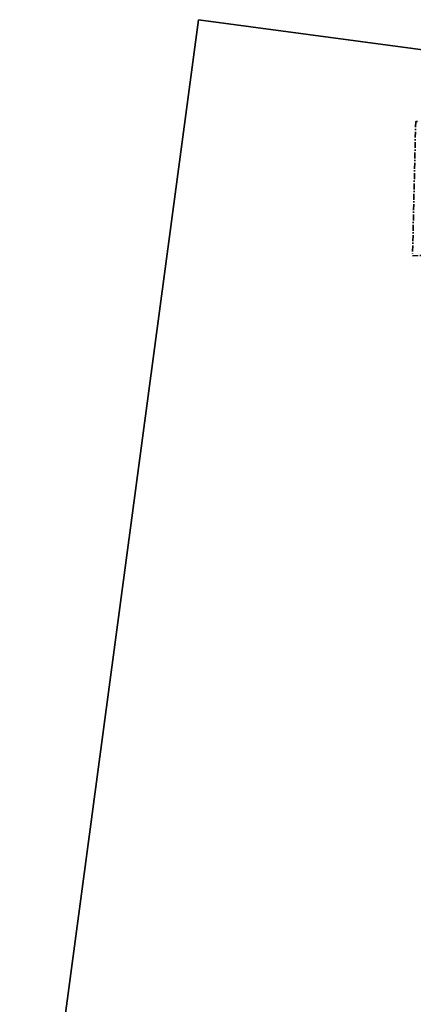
# Model space of a CAD drawing. Header units: millimetres. Extents: x 7436010 to 7436992, y 5663514 to 5666647.
# Tile 36 of 45: x 7436382 to 7436585, y 5666138 to 5666647. Entities that reach past the tile are written whole.
import ezdxf

# ---------------------------------------------------------------- set-up
doc = ezdxf.new("R2010")
doc.units = ezdxf.units.MM
doc.linetypes.add('GAK', pattern=[3.5, 2, -0.75, 0, -0.75])
doc.layers.add('_map', color=7, linetype='Continuous')
doc.layers.add('RAMA WYPLOT', color=3, linetype='Continuous', lineweight=35, plot=False)
doc.layers.add('ZAKRES MAPY', color=1, linetype='GAK', lineweight=35)

# ---------------------------------------------------------------- blocks, each defined once
blk = doc.blocks.new('STUDZ')
at = {"layer": 'RAMA WYPLOT', "flags": 128}
blk.add_lwpolyline([(7436474.28, 5666646.78), (7436381.84, 5665956.72), (7436798.12, 5665900.96), (7436890.56, 5666591.01)], close=True, dxfattribs=at)
at = {"layer": 'ZAKRES MAPY', "ltscale": 1.5}
blk.add_lwpolyline([(7436499.64, 5664770.19), (7436618.18, 5665205.39), (7436683.21, 5665437.78), (7436699.29, 5665515.69), (7436766.55, 5666002.2), (7436830.55, 5666510.53), (7436842.09, 5666581.76), (7436785.51, 5666596.85), (7436785.51, 5666596.85), (7436586.58, 5666594.14), (7436584.94, 5666524.7), (7436750.08, 5666529.35), (7436745.08, 5666424.3), (7436720.95, 5666302.3), (7436720.95, 5666302.3), (7436688.83, 5666001.55), (7436443.21, 5666009.35), (7436440.09, 5665956.61), (7436694.21, 5665946.11), (7436662.94, 5665733.97), (7436630.66, 5665497.39), (7436531.49, 5665129.94)], dxfattribs=at)

msp = doc.modelspace()

# ---------------------------------------------------------------- block references
at = {"layer": '_map'}
msp.add_blockref('STUDZ', (0, 0), dxfattribs=at)

doc.saveas('drawing.dxf')
